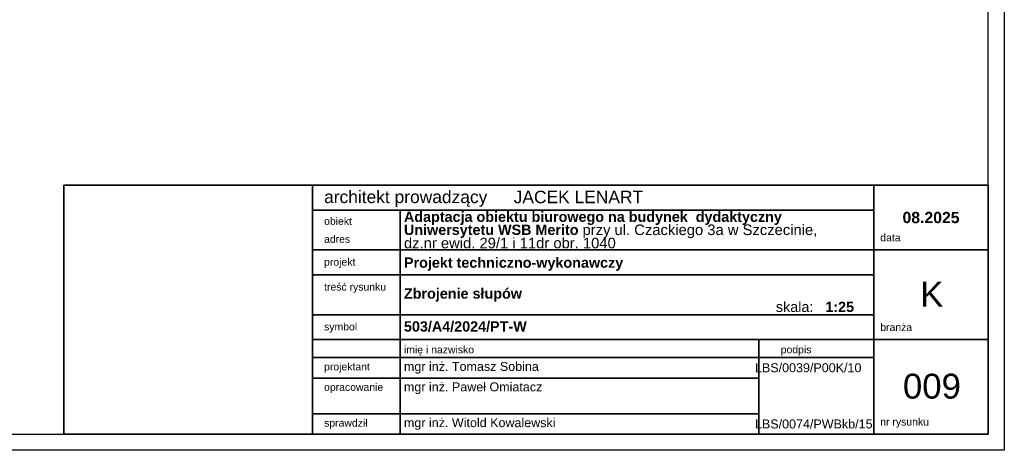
# Model space of a CAD drawing. Header units: millimetres. Extents: x -62590 to 46238, y 147773 to 522018.
# Tile 53 of 93: x 14595 to 22263, y 251068 to 254419. Entities that reach past the tile are written whole.
import ezdxf

# ---------------------------------------------------------------- set-up
doc = ezdxf.new("R2010")
doc.units = ezdxf.units.MM
doc.layers.add('!PB_Ramka', color=7, linetype='Continuous')
doc.layers.add('e-cad_kontur', color=2, linetype='Continuous')
doc.styles.add('STYL_AUTOMATYCZNY_1', font='arialbd.ttf')
doc.styles.add('STYL_AUTOMATYCZNY_2', font='arial.ttf')

# ---------------------------------------------------------------- blocks, each defined once
blk = doc.blocks.new('*U28')
at = {"color": 8}
blk.add_lwpolyline([(0, 0), (0, 297), (25, 297), (25, 594), (841, 594), (841, 0)], close=True, dxfattribs=at)
at = {"color": 3}
blk.add_lwpolyline([(30, 5), (836, 5), (836, 589), (30, 589)], close=True, dxfattribs=at)

msp = doc.modelspace()

# ---------------------------------------------------------------- linework, layer by layer
at = {"layer": 'e-cad_kontur', "color": 3, "linetype": 'Continuous', "lineweight": 35}
for p, q in [((14938, 253130.5), (22138, 253130.5)), ((14938, 251192.6), (14938, 253130.5)), ((15248.2, 253130.5), (22030.9, 253130.5)), ((16876.2, 251192.6), (16876.2, 253130.5)), ((21246.6, 251192.6), (21246.6, 253130.5)), ((22138, 251192.6), (22138, 253130.5)), ((16876.2, 252936.7), (21246.6, 252936.7)), ((17557.5, 251192.6), (17557.5, 252936.7)), ((16876.2, 252626.6), (22138, 252626.6)), ((16876.2, 252432.8), (21246.6, 252432.8)), ((16876.2, 252122.8), (21246.6, 252122.8)), ((16876.2, 251929), (22138, 251929)), ((20351.4, 251192.6), (20351.4, 251929)), ((20351.4, 251192.6), (20351.4, 251929)), ((16876.2, 251789.1), (21246.6, 251789.1)), ((17557.5, 251789.1), (20364.3, 251789.1)), ((17557.5, 251789.1), (20351.4, 251789.1)), ((17557.5, 251630), (20351.4, 251630)), ((16876.2, 251351.9), (20351.4, 251351.9)), ((17557.5, 251351.9), (20351.4, 251351.9)), ((14938, 251192.6), (22138, 251192.6)), ((17557.5, 251192.6), (20364.3, 251192.6)), ((18314.2, 251192.6), (20565.6, 251192.6))]:
    msp.add_line(p, q, dxfattribs=at)
msp.add_lwpolyline([(17557.5, 251630), (16876.2, 251630)], dxfattribs=at)

# ---------------------------------------------------------------- block references
at = {"layer": '!PB_Ramka', "xscale": 25, "yscale": 25, "zscale": 25}
msp.add_blockref('*U28', (1238, 251067.6), dxfattribs=at)

# ---------------------------------------------------------------- texts
at = {"color": 7, "linetype": 'Continuous', "lineweight": 35}
for s, insert, char_height, attachment_point, style in [('{\\A1;\\fArial|b0|i0|c238|p0;architekt prowadzący}', (16965.6, 253025.2), 96.896, 4, 'STYL_AUTOMATYCZNY_1'), ('{\\A1;\\fArial|b0|i0|c238|p0;JACEK LENART}', (18442.2, 253038.4), 96.896, 4, 'STYL_AUTOMATYCZNY_1'), ('{\\A1;\\fArial|b0|i0|c238|p0;obiekt}', (16965.6, 252850.4), 58.137, 4, 'STYL_AUTOMATYCZNY_1'), ('{\\A1;\\fArial|b0|i0|c238|p0;adres}', (16965.6, 252710.9), 58.137, 4, 'STYL_AUTOMATYCZNY_1'), ('{\\A1;\\fArial|b0|i0|c238|p0;data}', (21297, 252722.5), 58.137, 4, 'STYL_AUTOMATYCZNY_1'), ('{\\A1;\\fArial|b0|i0|c238|p0;projekt}', (16965.6, 252524.7), 58.137, 4, 'STYL_AUTOMATYCZNY_1'), ('{\\A1;\\fArial|b0|i0|c238|p0;treść rysunku}', (16965.6, 252330.9), 58.137, 4, 'STYL_AUTOMATYCZNY_1'), ('\\pxqc;{\\A1;\\fArial|b0|i0|c238|p0;K}', (21697.8, 252282.1), 193.792, 5, 'STYL_AUTOMATYCZNY_1'), ('{\\A1;\\fArial|b1|i0|c238|p34;Zbrojenie słupów}', (17587.5, 252275.8), 80, 4, 'STYL_AUTOMATYCZNY_2'), ('\\A1;\\pxql;{\\fArial|b0|i0|c238|p34;skala:   }1:25', (20484, 252183.3), 80, 4, 'STYL_AUTOMATYCZNY_1'), ('{\\A1;\\fArial|b0|i0|c238|p0;symbol}', (16965.6, 252020.8), 58.137, 4, 'STYL_AUTOMATYCZNY_1'), ('{\\A1;\\fArial|b0|i0|c238|p0;branża}', (21297, 252024.9), 58.137, 4, 'STYL_AUTOMATYCZNY_1'), ('{\\A1;\\fArial|b0|i0|c238|p0;imię i nazwisko}', (17587.5, 251842.2), 58.137, 4, 'STYL_AUTOMATYCZNY_1'), ('{\\A1;\\fArial|b0|i0|c238|p0;podpis}', (20521.8, 251842.6), 58.137, 4, 'STYL_AUTOMATYCZNY_1'), ('\\pxql;{\\A1;\\fArial|b0|i0|c238|p0;projektant}', (16965.6, 251709.6), 58.137, 4, 'STYL_AUTOMATYCZNY_1'), ('{\\A1;\\fArial|b0|i0|c238|p0;mgr inż. Tomasz Sobina}', (17587.5, 251709.6), 69.765, 4, 'STYL_AUTOMATYCZNY_1'), ('\\pxqr;{\\A1;\\fArial|b0|i0|c238|p0;LBS/0039/P00K/10}', (20321.4, 251709.6), 69.765, 4, 'STYL_AUTOMATYCZNY_1'), ('\\pxqc;{\\A1;\\fArial|b0|i0|c238|p34;009}', (21699.4, 251565.4), 193.792, 5, 'STYL_AUTOMATYCZNY_1'), ('{\\A1;\\fArial|b0|i0|c238|p0;mgr inż. Paweł Omiatacz}', (17587.5, 251550.5), 69.765, 4, 'STYL_AUTOMATYCZNY_1'), ('\\pxql;{\\A1;\\fArial|b0|i0|c238|p0;opracowanie}', (16965.6, 251550.5), 58.137, 4, 'STYL_AUTOMATYCZNY_1'), ('{\\A1;\\fArial|b0|i0|c238|p0;sprawdził}', (16965.6, 251272.1), 58.137, 4, 'STYL_AUTOMATYCZNY_1'), ('{\\A1;\\fArial|b0|i0|c238|p0;mgr inż. Witold Kowalewski}', (17587.5, 251272.1), 69.765, 4, 'STYL_AUTOMATYCZNY_1'), ('\\pxqr;{\\A1;\\fArial|b0|i0|c238|p0;LBS/0074/PWBkb/15}', (20321.4, 251272.1), 69.765, 4, 'STYL_AUTOMATYCZNY_1'), ('{\\A1;\\fArial|b0|i0|c238|p0;nr rysunku}', (21297, 251280.5), 58.137, 4, 'STYL_AUTOMATYCZNY_1')]:
    msp.add_mtext(s, dxfattribs=dict(at, insert=insert, char_height=char_height, attachment_point=attachment_point, style=style))
at = {"color": 7, "linetype": 'Continuous', "lineweight": 13, "insert": (17587.5, 252781.7), "char_height": 80, "width": 3519.97, "attachment_point": 4, "line_spacing_factor": 0.751632, "style": 'STYL_AUTOMATYCZNY_2'}
msp.add_mtext('{\\A1;\\fArial|b1|i0|c238|p0;Adaptacja obiektu biurowego na budynek  dydaktyczny }{\\A1;\\fArial|b1|i0|c238|p0;Uniwersytetu WSB Merito}{\\A1;\\fArial|b0|i0|c238|p0; }{\\A1;\\fArial|b0|i0|c238|p0;\\H1.02941x;przy ul. Czackiego 3a w Szczecinie,}\\P{\\A1;\\fArial|b0|i0|c238|p0;\\H1.02941x;dz.nr ewid. 29/1 i 11dr obr. 1040}', dxfattribs=at)
at = {"color": 7, "linetype": 'Continuous', "lineweight": 13, "style": 'STYL_AUTOMATYCZNY_2'}
for s, insert, char_height, attachment_point in [('\\pxqc;{\\A1;\\fArial|b1|i0|c238|p0;08.2025}', (21692.3, 252878.6), 88, 5), ('\\pxql;{\\A1;\\fArial|b1|i0|c238|p0;Projekt techniczno-wykonawczy}', (17587.5, 252516.2), 80, 4), ('\\pxql;{\\A1;\\fArial|b1|i0|c238|p0;503/A4/2024/PT-W}', (17587.5, 252030.3), 80, 4)]:
    msp.add_mtext(s, dxfattribs=dict(at, insert=insert, char_height=char_height, attachment_point=attachment_point))

doc.saveas('drawing.dxf')
